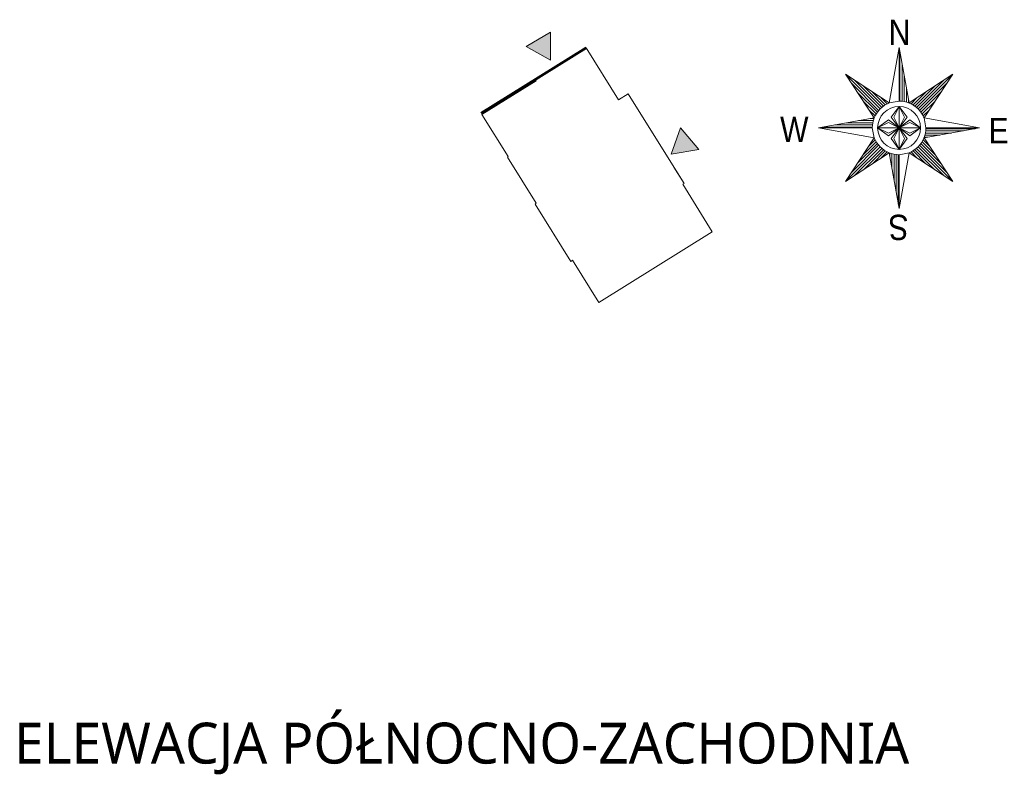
# Model space of a CAD drawing. Header units: millimetres. Extents: x 284606 to 569416, y -192995 to -95103.
# Tile 59 of 178: x 286749 to 287591, y -97535 to -96893. Entities that reach past the tile are written whole.
import ezdxf

# ---------------------------------------------------------------- set-up
doc = ezdxf.new("R2010")
doc.units = ezdxf.units.MM
doc.linetypes.add('HIDDEN', pattern=[9.525, 6.35, -3.175])
doc.layers.get('0').update_dxf_attribs({"lineweight": 0})
for name, color, linetype, lineweight in [('!STR_Konstrukcja 0.20', 200, 'Continuous', 20), ('!STR_Konstrukcja 0.50', 72, 'Continuous', 50), ('!STR_Kreskowanie', 253, 'Continuous', 5), ('!STR_Opisy 0.09', 8, 'Continuous', 9), ('!STR_Przerywana 0.09', 8, 'HIDDEN', 9)]:
    doc.layers.add(name, color=color, linetype=linetype, lineweight=lineweight)
doc.styles.add('APLUS', font='arial.ttf', dxfattribs={"width": 0.6})
doc.styles.add('{18b73a54-fa43-428c-adcb-c1c7bbdf2c84}', font='Simplex.shx')

# ---------------------------------------------------------------- blocks, each defined once
blk = doc.blocks.new('KSKSKA')
at = {"linetype": 'Continuous'}
for p, q in [((0, 127.5), (-16, 39.4)), ((0, 127.5), (-16, 39.4)), ((16, 39.4), (0, 127.5)), ((16, 39.4), (0, 127.5)), ((0, 42.5), (0, 127.5)), ((0, 42.5), (0, 127.5)), ((0, 127.5), (0, 127.5)), ((1.3, 42.5), (1.3, 120.5)), ((4.7, 42.2), (4.7, 101.8)), ((-85, 85), (-39.4, 16)), ((-16, 39.4), (-85, 85)), ((-16, 39.4), (-85, 85)), ((-39.4, 16), (-85, 85)), ((-30.1, 30.1), (-85, 85)), ((8.1, 41.7), (8.1, 83.1)), ((85, 85), (16, 39.4)), ((16, 39.4), (85, 85)), ((30.1, 30.1), (85, 85)), ((39.4, 16), (85, 85)), ((39.4, 16), (85, 85)), ((-32.4, 27.5), (-75.6, 70.8)), ((-27.6, 32.4), (-70.8, 75.6)), ((-24.9, 34.5), (-56.6, 66.2)), ((11.5, 40.9), (11.5, 64.4)), ((24.9, 34.5), (56.6, 66.2)), ((27.6, 32.4), (70.8, 75.6)), ((32.4, 27.5), (75.6, 70.8)), ((-34.5, 24.9), (-66.2, 56.6)), ((-22, 36.4), (-42.4, 56.8)), ((-18.9, 38.1), (-28.2, 47.4)), ((18.9, 38.1), (28.2, 47.4)), ((22, 36.4), (42.4, 56.8)), ((34.5, 24.9), (66.2, 56.6)), ((-36.4, 22), (-56.8, 42.4)), ((-16, 39.4), (0, 42.5)), ((-12.8, 17), (0, 34)), ((-8.5, 17), (0, 34)), ((0, 0), (0, 34)), ((0, 34), (8.5, 17)), ((0, 34), (12.7, 17)), ((14.9, 39.8), (14.9, 45.7)), ((36.4, 22), (56.8, 42.4)), ((-39.4, 16), (-127.5, 0)), ((-39.4, 16), (-127.5, 0)), ((-38.1, 18.9), (-47.4, 28.2)), ((0, 0), (-12.8, 17)), ((0, 0), (-8.5, 17)), ((8.5, 17), (0, 0)), ((12.7, 17), (0, 0)), ((38.1, 18.9), (47.4, 28.2)), ((127.5, 0), (39.4, 16)), ((127.5, 0), (39.4, 16)), ((39.4, 16), (42.5, 0)), ((-127.5, 0), (-39.4, -16)), ((-42.5, 0), (-127.5, 0)), ((-127.5, 0), (-39.4, -16)), ((-42.5, 0), (-127.5, 0)), ((-127.5, 0), (-127.5, 0)), ((-42.5, 1.3), (-120.5, 1.3)), ((-42.2, 4.7), (-101.8, 4.7)), ((-41.7, 8.1), (-83.1, 8.1)), ((-40.9, 11.5), (-64.4, 11.5)), ((-39.8, 14.9), (-45.7, 14.9)), ((-39.4, -16), (-42.5, 0)), ((-34, 0), (-17, 12.7)), ((-34, 0), (-17, 8.5)), ((0, 0), (-34, 0)), ((-17, -8.5), (-34, 0)), ((-17, -12.8), (-34, 0)), ((-17, 12.7), (0, 0)), ((-17, 8.5), (0, 0)), ((0, 0), (-17, -8.5)), ((0, 0), (-17, -12.8)), ((-12.8, -17), (0, 0)), ((-8.5, -17), (0, 0)), ((0, 0), (17, 12.7)), ((17, 8.5), (0, 0)), ((0, 0), (34, 0)), ((17, -8.5), (0, 0)), ((0, 0), (0, 0)), ((0, 0), (0, 0)), ((0, 0), (0, 0)), ((0, 0), (0, -34)), ((0, 0), (0, 0)), ((0, 0), (8.5, -17)), ((0, 0), (12.7, -17)), ((17, -12.8), (0, 0)), ((17, 12.7), (34, 0)), ((34, 0), (17, 8.5)), ((34, 0), (17, -8.5)), ((34, 0), (17, -12.8)), ((39.4, -16), (127.5, 0)), ((39.4, -16), (127.5, 0)), ((42.5, 0), (127.5, 0)), ((42.5, 0), (127.5, 0)), ((127.5, 0), (127.5, 0)), ((39.8, -14.9), (45.7, -14.9)), ((40.9, -11.5), (64.4, -11.5)), ((41.7, -8.1), (83.1, -8.1)), ((42.2, -4.7), (101.8, -4.7)), ((42.5, -1.3), (120.5, -1.3)), ((-39.4, -16), (-85, -85)), ((-39.4, -16), (-85, -85)), ((-30.1, -30.1), (-85, -85)), ((-32.4, -27.6), (-75.6, -70.8)), ((-34.5, -24.9), (-66.2, -56.6)), ((-36.4, -22), (-56.8, -42.4)), ((-38.1, -18.9), (-47.4, -28.2)), ((0, -34), (-12.8, -17)), ((0, -34), (-8.5, -17)), ((8.5, -17), (0, -34)), ((12.7, -17), (0, -34)), ((30.1, -30.1), (85, -85)), ((32.4, -27.6), (75.6, -70.8)), ((34.5, -24.9), (66.2, -56.6)), ((36.4, -22), (56.8, -42.4)), ((38.1, -18.9), (47.4, -28.2)), ((85, -85), (39.4, -16)), ((39.4, -16), (85, -85)), ((-85, -85), (-16, -39.4)), ((-16, -39.4), (-85, -85)), ((-27.6, -32.4), (-70.8, -75.6)), ((-24.9, -34.5), (-56.6, -66.2)), ((-22, -36.4), (-42.4, -56.8)), ((-18.9, -38.1), (-28.2, -47.4)), ((-16, -39.4), (0, -127.5)), ((-16, -39.4), (0, -127.5)), ((-14.9, -39.8), (-14.9, -45.7)), ((-11.5, -40.9), (-11.5, -64.4)), ((-8.1, -41.7), (-8.1, -83.1)), ((-4.7, -42.2), (-4.7, -101.8)), ((-1.3, -42.5), (-1.3, -120.5)), ((0, -127.5), (16, -39.4)), ((0, -127.5), (16, -39.4)), ((16, -39.4), (0, -42.5)), ((0, -42.5), (0, -127.5)), ((0, -42.5), (0, -127.5)), ((16, -39.4), (85, -85)), ((16, -39.4), (85, -85)), ((18.9, -38.1), (28.2, -47.4)), ((22, -36.4), (42.4, -56.8)), ((24.9, -34.5), (56.6, -66.2)), ((27.6, -32.4), (70.8, -75.6)), ((0, -127.5), (0, -127.5))]:
    blk.add_line(p, q, dxfattribs=at)
blk.add_circle((0, 0), 34, dxfattribs=at)
for start, end in [(112.151, 157.849), (67.8485, 90), (22.1515, 67.8486), (157.849, 180), (337.849, 0), (202.151, 247.849), (292.151, 337.849), (247.849, 270)]:
    blk.add_arc((0, 0), 42.5, start, end, dxfattribs=at)
at = {"linetype": 'Continuous', "style": 'APLUS', "width": 0.85}
for s, rotation, p in [('N', 0, (-16.6, 131.3)), ('S', 180, (14.9, -137.5))]:
    blk.add_text(s, height=40, rotation=rotation, dxfattribs=at).set_placement(p)
for s, p in [('W', (-188.4, -22.5)), ('E', (141.8, -24.4))]:
    blk.add_text(s, height=40, dxfattribs=at).set_placement(p)
blk = doc.blocks.new('róża')
at = {"layer": '!STR_Kreskowanie', "ltscale": 1.5}
h = blk.add_hatch(color=256, dxfattribs=at)
h.dxf.hatch_style = 1
h.paths.add_polyline_path([(-297.95, 57.85), (-298.12, 81.81), (-318.79, 69.68)])
h = blk.add_hatch(color=256, dxfattribs=at)
h.dxf.hatch_style = 1
h.paths.add_polyline_path([(-194.95, -22.6), (-171.35, -18.41), (-186.78, -0.07)])
at = {"layer": '!STR_Konstrukcja 0.20', "ltscale": 1.5}
for points in [[(-192.67, -33.47), (-183.92, -47.52), (-185.02, -48.21), (-159.74, -88.82), (-256.68, -149.18), (-279.16, -113.08), (-280.77, -114.09), (-311.27, -65.09), (-310.17, -64.41), (-334.76, -24.91), (-334.25, -24.59), (-356.7, 11.46), (-310.33, 40.34), (-311.01, 41.44), (-267.58, 68.49)], [(-267.58, 68.49), (-239.85, 23.96), (-231.62, 29.09), (-183.92, -47.52)]]:
    blk.add_lwpolyline(points, dxfattribs=at)
at = {"layer": '!STR_Kreskowanie', "ltscale": 1.5}
for points in [[(-298.12, 81.81), (-297.95, 57.85), (-318.79, 69.68), (-298.12, 81.81)], [(-171.35, -18.41), (-194.95, -22.6), (-186.78, -0.07), (-171.35, -18.41)]]:
    blk.add_lwpolyline(points, dxfattribs=at)
at = {"layer": '!STR_Opisy 0.09', "xscale": 0.54, "yscale": 0.54, "zscale": 0.54}
blk.add_blockref('KSKSKA', (0, 0), dxfattribs=at)

msp = doc.modelspace()

# ---------------------------------------------------------------- linework, layer by layer
at = {"layer": '!STR_Konstrukcja 0.50', "color": 22, "ltscale": 1.5, "true_color": 0xe92716}
msp.add_line((287143.29, -96973.01), (287233.11, -96917.08), dxfattribs=at)

# ---------------------------------------------------------------- block references
msp.add_blockref('róża', (287500.69, -96985.57), dxfattribs=at)

# ---------------------------------------------------------------- texts
at = {"layer": '!STR_Przerywana 0.09', "ltscale": 0.3, "insert": (286744.01, -97493.96), "char_height": 35, "attachment_point": 1, "style": '{18b73a54-fa43-428c-adcb-c1c7bbdf2c84}'}
msp.add_mtext_dynamic_manual_height_columns('{\\fSegoe UI Variable Display Light|b0|i0|c238|p2;ELEWACJA PÓŁNOCNO-ZACHODNIA}', width=1029.7332, gutter_width=453.61, heights=[0], dxfattribs=at)

doc.saveas('drawing.dxf')
